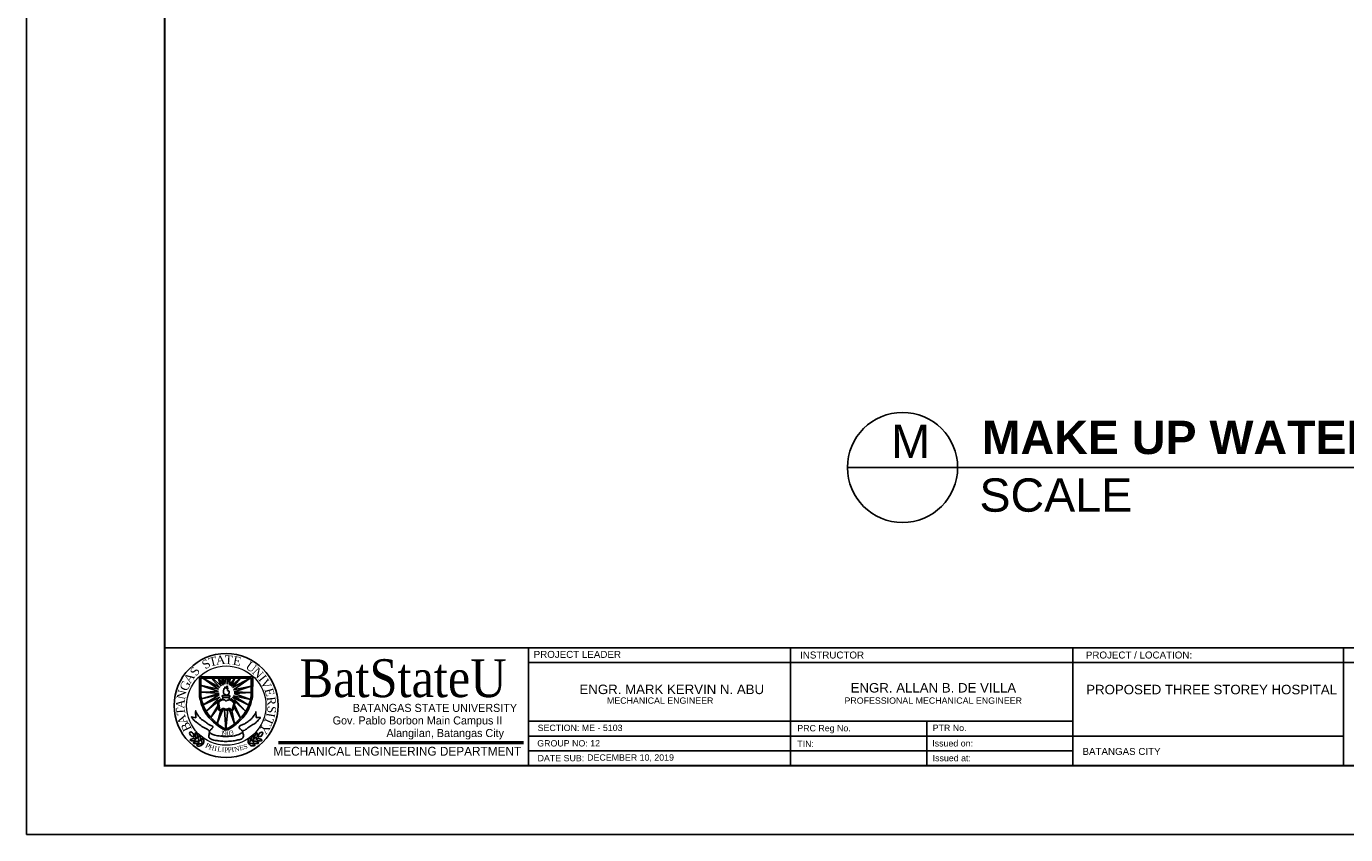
# Model space of a CAD drawing. Header units: millimetres. Extents: x 0 to 531, y -4 to 262.
# Tile 5 of 35: x 23 to 80, y 191 to 226. Entities that reach past the tile are written whole.
import ezdxf
from ezdxf.enums import TextEntityAlignment as Align

# ---------------------------------------------------------------- set-up
doc = ezdxf.new("R2010")
doc.units = ezdxf.units.MM
doc.layers.add('template', color=7, linetype='Continuous')
doc.styles.add('arial', font='arial.ttf')
doc.styles.add('CGOTHIC', font='GOTHIC.TTF')
doc.styles.add('GARAMOND', font='GARA.TTF')
doc.styles.get("Standard").update_dxf_attribs({"font": 'arial.ttf'})

msp = doc.modelspace()

# ---------------------------------------------------------------- linework, layer by layer
for q in [(58.473, 207.079), (91.83, 207.079)]:
    msp.add_line((63.269, 207.079), q)
msp.add_circle((60.871, 207.079), 2.398)
at = {"layer": 'template'}
for p, q in [((22.724, 261.485), (22.724, 191.089)), ((28.741, 199.218), (118.992, 199.218)), ((44.587, 199.219), (44.587, 194.098)), ((44.587, 199.218), (44.587, 194.098)), ((55.997, 199.219), (55.997, 194.098)), ((55.997, 199.218), (55.997, 194.098)), ((68.287, 194.098), (68.287, 199.218)), ((80.064, 199.218), (80.064, 194.098)), ((44.587, 198.578), (101.158, 198.578)), ((30.267, 197.962), (32.579, 197.957)), ((30.267, 197.095), (30.267, 197.962)), ((31.092, 197.426), (30.294, 197.599)), ((30.294, 197.599), (31.092, 197.323)), ((30.316, 197.899), (32.514, 197.899)), ((30.316, 197.13), (30.316, 197.899)), ((31.146, 197.502), (30.408, 197.899)), ((30.408, 197.899), (31.092, 197.426)), ((30.848, 197.899), (30.815, 197.865)), ((30.815, 197.865), (31.146, 197.502)), ((31.206, 197.556), (30.848, 197.899)), ((31.098, 197.899), (31.07, 197.899)), ((31.07, 197.899), (31.206, 197.556)), ((31.288, 197.594), (31.098, 197.899)), ((31.288, 197.899), (31.23, 197.881)), ((31.23, 197.881), (31.288, 197.594)), ((31.369, 197.637), (31.288, 197.899)), ((31.391, 197.899), (31.369, 197.637)), ((31.467, 197.899), (31.391, 197.899)), ((31.564, 197.899), (31.467, 197.643)), ((31.467, 197.643), (31.467, 197.899)), ((31.803, 197.899), (31.564, 197.605)), ((31.564, 197.605), (31.602, 197.899)), ((31.602, 197.899), (31.564, 197.899)), ((32.053, 197.899), (31.646, 197.551)), ((31.646, 197.551), (31.803, 197.899)), ((32.465, 197.899), (31.705, 197.496)), ((31.705, 197.496), (32.053, 197.899)), ((31.743, 197.393), (32.465, 197.899)), ((32.514, 197.123), (32.514, 197.899)), ((32.563, 197.095), (32.579, 197.957)), ((31.092, 197.323), (30.343, 197.29)), ((30.343, 197.29), (31.114, 197.236)), ((31.114, 197.236), (30.343, 197.002)), ((30.343, 197.002), (31.119, 197.171)), ((31.119, 197.171), (30.417, 196.74)), ((30.417, 196.74), (31.146, 197.073)), ((31.146, 197.073), (30.55, 196.464)), ((30.55, 196.464), (31.201, 197.008)), ((31.277, 197.081), (31.277, 196.98)), ((31.556, 197.069), (31.556, 196.968)), ((32.273, 196.452), (31.64, 197.025)), ((32.411, 196.734), (31.705, 197.073)), ((31.705, 197.073), (32.273, 196.452)), ((32.514, 197.561), (31.743, 197.393)), ((31.743, 197.138), (32.411, 196.734)), ((31.743, 197.138), (32.481, 196.97)), ((31.765, 197.312), (32.514, 197.561)), ((32.514, 197.279), (31.765, 197.312)), ((31.776, 197.236), (32.514, 197.279)), ((32.481, 196.97), (31.776, 197.236)), ((30.104, 196.178), (30.094, 196.454)), ((31.065, 196.705), (30.754, 196.189)), ((30.754, 196.189), (31.076, 196.623)), ((31.031, 196.866), (31.108, 196.511)), ((31.035, 195.926), (31.282, 196.542)), ((31.19, 196.488), (31.035, 195.926)), ((31.091, 196.859), (31.149, 196.528)), ((31.347, 196.526), (31.415, 195.688)), ((31.415, 195.688), (31.499, 196.531)), ((31.57, 196.526), (31.788, 195.92)), ((31.788, 195.92), (31.667, 196.493)), ((31.767, 196.83), (31.685, 196.523)), ((31.717, 196.505), (31.812, 196.869)), ((31.749, 196.656), (32.052, 196.162)), ((32.052, 196.162), (31.781, 196.726)), ((32.712, 196.456), (32.723, 196.186)), ((29.92, 196.217), (30.104, 196.178)), ((32.723, 196.186), (32.904, 196.192)), ((44.587, 196.028), (68.287, 196.028)), ((61.921, 196.028), (61.921, 194.098)), ((44.587, 195.384), (80.064, 195.384)), ((44.587, 194.741), (54.921, 194.741)), ((44.587, 194.741), (68.287, 194.741)), ((55.997, 194.741), (66.331, 194.741)), ((22.724, 191.089), (122, 191.089))]:
    msp.add_line(p, q, dxfattribs=at)
at = {"layer": 'template', "linetype": 'Continuous', "ltscale": 0.5}
msp.add_line((55.997, 199.218), (55.997, 194.098), dxfattribs=at)
at = {"layer": 'template', "linetype": 'Continuous', "lineweight": 50}
msp.add_line((33.705, 195.106), (44.366, 195.106), dxfattribs=at)
at = {"layer": 'template', "linetype": 'Continuous', "const_width": 0.0853}
msp.add_lwpolyline([(28.741, 194.098), (118.992, 194.098), (118.992, 258.477), (28.741, 258.477)], close=True, dxfattribs=at)
at = {"layer": 'template'}
msp.add_circle((31.419, 196.712), 2.263, dxfattribs=at)
at = {"layer": 'template', "lineweight": 20}
for centre, radius in [((31.419, 196.712), 2.263), ((31.427, 196.706), 1.728)]:
    msp.add_circle(centre, radius, dxfattribs=at)
at = {"layer": 'template'}
for points in [[(30.267, 197.095), (30.338, 196.795), (30.484, 196.459), (30.685, 196.177), (31.087, 195.813), (31.358, 195.656), (31.412, 195.64)], [(30.316, 197.13), (30.387, 196.829), (30.533, 196.493), (30.734, 196.211), (31.136, 195.848), (31.407, 195.691), (31.461, 195.674)], [(32.514, 197.13), (32.444, 196.829), (32.297, 196.493), (32.096, 196.211), (31.695, 195.848), (31.424, 195.691), (31.369, 195.674)], [(32.563, 197.095), (32.493, 196.795), (32.346, 196.459), (32.145, 196.177), (31.744, 195.813), (31.473, 195.656), (31.418, 195.64)], [(31.031, 196.866), (31.03, 196.905), (31.087, 196.913), (31.149, 196.937), (31.224, 196.975), (31.277, 196.98), (31.277, 197.004)], [(31.108, 196.511), (31.158, 196.475), (31.21, 196.488), (31.245, 196.525), (31.282, 196.542), (31.335, 196.542), (31.375, 196.533), (31.416, 196.513), (31.482, 196.528), (31.523, 196.539), (31.57, 196.526), (31.667, 196.493), (31.717, 196.505)], [(31.149, 196.528), (31.204, 196.528), (31.213, 196.552), (31.25, 196.572), (31.314, 196.586), (31.375, 196.557), (31.413, 196.552), (31.462, 196.554), (31.5, 196.572), (31.555, 196.578), (31.59, 196.575), (31.622, 196.552), (31.639, 196.537), (31.685, 196.523)], [(31.811, 196.864), (31.799, 196.908), (31.738, 196.893), (31.703, 196.911), (31.677, 196.943), (31.639, 196.966), (31.607, 196.989), (31.556, 196.989)], [(30.002, 195.348), (29.893, 195.387), (29.843, 195.465), (29.836, 195.541), (29.846, 195.554), (29.913, 195.548), (29.979, 195.487), (30.005, 195.429), (30.013, 195.374), (30.013, 195.346), (30.007, 195.346), (29.992, 195.361), (29.991, 195.361)], [(30.135, 195.273), (30.162, 195.345), (30.156, 195.435), (30.138, 195.486), (30.101, 195.521), (30.083, 195.517), (30.07, 195.469), (30.066, 195.424), (30.073, 195.373), (30.073, 195.352), (30.094, 195.318), (30.135, 195.276), (30.142, 195.276)], [(30.273, 195.154), (30.301, 195.227), (30.294, 195.316), (30.277, 195.368), (30.239, 195.402), (30.221, 195.399), (30.208, 195.35), (30.204, 195.306), (30.211, 195.254), (30.211, 195.233), (30.232, 195.199), (30.273, 195.158), (30.28, 195.158)], [(30.424, 195.047), (30.452, 195.119), (30.445, 195.209), (30.428, 195.26), (30.39, 195.295), (30.373, 195.291), (30.359, 195.243), (30.355, 195.199), (30.362, 195.147), (30.362, 195.126), (30.383, 195.092), (30.424, 195.051), (30.431, 195.051)], [(32.402, 195.064), (32.378, 195.137), (32.388, 195.226), (32.408, 195.277), (32.447, 195.31), (32.464, 195.306), (32.476, 195.257), (32.477, 195.212), (32.468, 195.161), (32.467, 195.14), (32.445, 195.107), (32.402, 195.067), (32.395, 195.067)], [(32.558, 195.165), (32.533, 195.238), (32.544, 195.327), (32.563, 195.378), (32.602, 195.411), (32.62, 195.406), (32.631, 195.358), (32.633, 195.313), (32.624, 195.262), (32.623, 195.241), (32.601, 195.207), (32.558, 195.168), (32.551, 195.168)], [(32.701, 195.277), (32.676, 195.351), (32.687, 195.44), (32.706, 195.491), (32.745, 195.523), (32.763, 195.519), (32.774, 195.47), (32.776, 195.426), (32.767, 195.374), (32.766, 195.354), (32.744, 195.32), (32.701, 195.281), (32.694, 195.281)], [(32.837, 195.346), (32.947, 195.381), (33.001, 195.457), (33.011, 195.533), (33.001, 195.546), (32.934, 195.542), (32.865, 195.485), (32.837, 195.428), (32.826, 195.373), (32.825, 195.345), (32.832, 195.345), (32.847, 195.359), (32.849, 195.359)], [(30.108, 195.237), (30.046, 195.19), (29.958, 195.171), (29.904, 195.173), (29.86, 195.2), (29.859, 195.218), (29.901, 195.244), (29.943, 195.26), (29.995, 195.268), (30.014, 195.274), (30.053, 195.264), (30.104, 195.236), (30.106, 195.229)], [(30.246, 195.118), (30.184, 195.071), (30.096, 195.053), (30.042, 195.055), (29.998, 195.081), (29.997, 195.099), (30.039, 195.126), (30.081, 195.142), (30.133, 195.149), (30.153, 195.155), (30.191, 195.145), (30.243, 195.117), (30.245, 195.11)], [(30.397, 195.011), (30.335, 194.964), (30.248, 194.946), (30.193, 194.948), (30.15, 194.974), (30.148, 194.992), (30.19, 195.018), (30.232, 195.034), (30.284, 195.042), (30.304, 195.048), (30.343, 195.038), (30.394, 195.01), (30.396, 195.003)], [(32.428, 195.026), (32.487, 194.977), (32.574, 194.955), (32.629, 194.955), (32.674, 194.979), (32.676, 194.997), (32.635, 195.025), (32.593, 195.043), (32.542, 195.053), (32.523, 195.06), (32.483, 195.051), (32.431, 195.025), (32.429, 195.019)], [(32.583, 195.127), (32.643, 195.078), (32.73, 195.056), (32.784, 195.055), (32.829, 195.08), (32.831, 195.098), (32.79, 195.126), (32.749, 195.144), (32.698, 195.154), (32.678, 195.16), (32.639, 195.152), (32.587, 195.126), (32.584, 195.119)], [(32.726, 195.24), (32.786, 195.19), (32.873, 195.168), (32.927, 195.168), (32.972, 195.193), (32.974, 195.21), (32.933, 195.239), (32.892, 195.256), (32.841, 195.266), (32.821, 195.273), (32.782, 195.265), (32.73, 195.239), (32.727, 195.232)]]:
    msp.add_spline(points, degree=3, dxfattribs=at)
for points, end_tangent in [([(31.263, 197.151), (31.351, 197.146), (31.442, 197.142), (31.504, 197.143), (31.558, 197.149), (31.588, 197.147), (31.589, 197.118), (31.589, 197.094), (31.578, 197.073), (31.553, 197.069), (31.502, 197.064), (31.415, 197.064), (31.31, 197.062), (31.284, 197.077), (31.254, 197.097), (31.262, 197.152), (31.262, 197.158)], (-1, 0)), ([(31.091, 196.859), (31.166, 196.899), (31.219, 196.946), (31.271, 196.96), (31.323, 196.966), (31.375, 196.946), (31.395, 196.92), (31.416, 196.905), (31.445, 196.931), (31.511, 196.946), (31.575, 196.957), (31.645, 196.925), (31.691, 196.879), (31.749, 196.859), (31.767, 196.867), (31.767, 196.83)], (0, -1))]:
    msp.add_spline(points, degree=3, dxfattribs=dict(at, end_tangent=end_tangent))
at = {"layer": 'template', "start_tangent": (-1, 0)}
msp.add_spline([(31.409, 197.17), (31.34, 197.208), (31.304, 197.264), (31.304, 197.326), (31.304, 197.375), (31.318, 197.4), (31.333, 197.448), (31.354, 197.443), (31.362, 197.491), (31.376, 197.527), (31.395, 197.501), (31.433, 197.467), (31.461, 197.467), (31.459, 197.505), (31.446, 197.54), (31.448, 197.552), (31.483, 197.522), (31.483, 197.495), (31.489, 197.468), (31.489, 197.439), (31.478, 197.395), (31.505, 197.354), (31.537, 197.355), (31.558, 197.302), (31.552, 197.259), (31.52, 197.2), (31.49, 197.175), (31.453, 197.168), (31.407, 197.168), (31.41, 197.168)], degree=3, dxfattribs=at)
at = {"layer": 'template'}
for points, knots in [([(30.11, 196.483), (30.059, 196.483), (30.182, 196.32), (30.24, 196.207), (30.396, 196.068), (30.571, 195.966), (30.684, 195.851), (30.868, 195.821), (30.824, 195.728), (30.777, 195.679), (30.713, 195.64), (30.664, 195.542), (30.819, 195.454), (30.995, 195.403), (31.214, 195.365), (31.393, 195.368), (31.604, 195.364), (31.839, 195.392), (32.033, 195.472), (32.14, 195.535), (32.14, 195.603), (32.083, 195.644), (32.046, 195.695), (31.98, 195.73), (32, 195.798), (32.061, 195.871), (32.199, 195.893), (32.342, 195.995), (32.478, 196.088), (32.581, 196.191), (32.644, 196.285), (32.699, 196.355), (32.712, 196.444), (32.712, 196.456)], [0, 0, 0, 0, 0.050157, 0.09733, 0.169415, 0.238469, 0.297382, 0.34519, 0.361609, 0.384753, 0.415402, 0.43521, 0.480082, 0.549086, 0.637593, 0.692397, 0.728181, 0.847546, 0.920378, 0.94488, 0.959291, 0.979722, 1.010309, 1.023969, 1.046254, 1.066064, 1.119081, 1.173808, 1.241086, 1.282544, 1.318293, 1.350594, 1.379885, 1.379885, 1.379885, 1.379885]), ([(30.094, 196.477), (30.098, 196.482), (30.107, 196.486), (30.119, 196.486), (30.121, 196.486)], [3.04846765, 3.04846765, 3.04846765, 3.04846765, 3.05886904, 3.06079098, 3.06079098, 3.06079098, 3.06079098]), ([(32.904, 196.192), (32.908, 196.192), (32.932, 196.187), (32.795, 196.058), (32.71, 195.947), (32.538, 195.852), (32.379, 195.745), (32.263, 195.651), (32.137, 195.61), (32.163, 195.48), (32.194, 195.376), (32.12, 195.249), (31.969, 195.22), (31.771, 195.169), (31.528, 195.15), (31.29, 195.144), (31.079, 195.177), (30.893, 195.196), (30.758, 195.245), (30.685, 195.3), (30.659, 195.349), (30.681, 195.438), (30.699, 195.525), (30.669, 195.677), (30.454, 195.721), (30.29, 195.86), (30.137, 195.978), (30.007, 196.067), (29.962, 196.155), (29.891, 196.222), (29.919, 196.218), (29.948, 196.211)], [1.525096, 1.525096, 1.525096, 1.525096, 1.532073, 1.584612, 1.633558, 1.698069, 1.768711, 1.823631, 1.856154, 1.874433, 1.942755, 1.959564, 2.013837, 2.081716, 2.168665, 2.253261, 2.318126, 2.380396, 2.439479, 2.4572, 2.470092, 2.492272, 2.543518, 2.560297, 2.639259, 2.721631, 2.780104, 2.832648, 2.871086, 2.885372, 2.911145, 2.911145, 2.911145, 2.911145]), ([(31.388, 196.02), (31.4, 196.018), (31.421, 196.015), (31.437, 196.016), (31.448, 196.02)], [0, 0, 0, 0, 0.01145534, 0.02007474, 0.02007474, 0.02007474, 0.02007474]), ([(31.388, 196), (31.4, 195.998), (31.421, 195.994), (31.437, 195.996), (31.448, 195.999)], [0, 0, 0, 0, 0.01145534, 0.02007474, 0.02007474, 0.02007474, 0.02007474]), ([(31.394, 195.951), (31.404, 195.952), (31.421, 195.955), (31.434, 195.954), (31.442, 195.952)], [0.00178548, 0.00178548, 0.00178548, 0.00178548, 0.01145534, 0.01823656, 0.01823656, 0.01823656, 0.01823656]), ([(31.396, 195.93), (31.405, 195.932), (31.421, 195.934), (31.433, 195.933), (31.44, 195.932)], [0.00231179, 0.00231179, 0.00231179, 0.00231179, 0.01145534, 0.0176246, 0.0176246, 0.0176246, 0.0176246])]:
    msp.add_open_spline(points, degree=3, knots=knots, dxfattribs=at)

# ---------------------------------------------------------------- texts
at = {"attachment_point": 1, "style": 'arial'}
for s, width, insert, char_height in [('{\\fArial|b1|i0|c0|p34;MAKE UP WATER DETAILS}', 43.36072, (64.318, 209.114), 1.45195), ('M', 0.03855, (60.376, 208.939), 1.452), ('\\pxt21;SCALE                              NTS', 49.36036, (64.219, 206.603), 1.45195)]:
    msp.add_mtext_dynamic_manual_height_columns(s, width=width, gutter_width=1, heights=[0], dxfattribs=dict(at, insert=insert, char_height=char_height))
at = {"layer": 'template', "width": 1}
for s, height, style, p in [('BatStateU', 1.6503, 'GARAMOND', (39.125, 197.078)), ('BATANGAS STATE UNIVERSITY', 0.35128, 'CGOTHIC', (40.511, 196.432)), ('Gov. Pablo Borbon Main Campus II', 0.35128, 'CGOTHIC', (39.752, 195.887)), ('Alangilan, Batangas City', 0.35128, 'CGOTHIC', (40.96, 195.338))]:
    msp.add_text(s, height=height, dxfattribs=dict(at, style=style)).set_placement(p, align=Align.CENTER)
at = {"layer": 'template', "style": 'arial'}
for s, height, p in [('PROJECT LEADER', 0.30409, (44.811, 198.786)), ('INSTRUCTOR', 0.304, (56.41, 198.759)), ('PROJECT / LOCATION:', 0.30402, (68.852, 198.759)), ('PROJECT / LOCATION:', 0.30402, (68.852, 198.759)), ('PROJECT / LOCATION:', 0.30402, (68.852, 198.759)), ('ENGR. MARK KERVIN N. ABU', 0.41257, (46.805, 197.209)), ('ENGR. ALLAN B. DE VILLA', 0.41257, (58.609, 197.277)), ('PROPOSED THREE STOREY HOSPITAL', 0.41257, (68.867, 197.201)), ('MECHANICAL ENGINEER', 0.27505, (48.002, 196.788)), ('PROFESSIONAL MECHANICAL ENGINEER', 0.27505, (58.343, 196.788)), ('SECTION: ME - 5103', 0.27505, (44.985, 195.601)), ('PRC Reg No.', 0.27505, (56.288, 195.587)), ('PTR No.', 0.275, (62.183, 195.601)), ('GROUP NO: 12', 0.27505, (44.967, 194.928)), ('TIN:', 0.275, (56.288, 194.905)), ('Issued on:', 0.275, (62.164, 194.928)), ('BATANGAS CITY', 0.30402, (68.705, 194.56)), ('DATE SUB:', 0.275, (44.982, 194.284)), ('DECEMBER 10, 2019', 0.27505, (47.139, 194.311)), ('Issued at:', 0.275, (62.18, 194.284))]:
    msp.add_text(s, height=height, dxfattribs=at).set_placement(p)
at = {"layer": 'template', "attachment_point": 1}
for s, insert, char_height, width, rotation in [('{\\fTimes New Roman|b0|i0|c0|p18;T}', (30.63, 198.769), 0.37713, 29.67394, 14.44799), ('{\\fTimes New Roman|b0|i0|c0|p18;A}', (30.953, 198.865), 0.37713, 29.67394, 5.71852), ('{\\fTimes New Roman|b0|i0|c0|p18;T}', (31.369, 198.9), 0.37713, 0.3193, 356.81503), ('{\\fTimes New Roman|b0|i0|c0|p18;E}', (31.766, 198.871), 0.37713, 29.67394, 348.69045), ('{\\fTimes New Roman|b0|i0|c0|p18;S}', (29.815, 198.177), 0.37713, 29.67394, 56.11039), ('{\\fTimes New Roman|b0|i0|c0|p18;S}', (30.314, 198.592), 0.37713, 29.67394, 33.23179), ('{\\fTimes New Roman|b0|i0|c0|p18;U}', (32.458, 198.663), 0.37713, 29.67394, 323.50126), ('{\\fTimes New Roman|b0|i0|c0|p18;N}', (32.794, 198.406), 0.37713, 29.67394, 314.13564), ('{\\fTimes New Roman|b0|i0|c0|p18;G}', (29.376, 197.463), 0.37713, 29.67394, 65.93474), ('{\\fTimes New Roman|b0|i0|c0|p18;A}', (29.54, 197.85), 0.37713, 29.67394, 56.11039), ('{\\fTimes New Roman|b0|i0|c0|p18;I}', (33.095, 198.092), 0.37713, 29.67394, 308.6454), ('{\\fTimes New Roman|b0|i0|c0|p18;V}', (33.226, 197.922), 0.37713, 29.67394, 298.20017), ('{\\fTimes New Roman|b0|i0|c0|p18;N}', (29.252, 197.025), 0.37713, 29.67394, 77.56161), ('{\\fTimes New Roman|b0|i0|c0|p18;E}', (33.451, 197.511), 0.37713, 29.67394, 285.47868), ('{\\fTimes New Roman|b0|i0|c0|p18;R}', (33.559, 197.119), 0.37713, 29.67394, 276.19955), ('{\\fTimes New Roman|b0|i0|c0|p18;A}', (29.221, 196.591), 0.37713, 29.67394, 85.53705), ('{\\fTimes New Roman|b0|i0|c0|p18;T}', (29.272, 196.27), 0.37713, 29.67394, 94.26652), ('{\\fTimes New Roman|b0|i0|c0|p18;S}', (33.606, 196.677), 0.37713, 29.67394, 266.05857), ('{\\fTimes New Roman|b0|i0|c0|p18;A}', (29.406, 195.837), 0.37713, 29.67394, 110.36673), ('{\\fTimes New Roman|b0|i0|c0|p18;B}', (29.588, 195.531), 0.37713, 29.67394, 115.18408), ('{\\fTimes New Roman|b0|i0|c0|p18;Y}', (33.367, 195.756), 0.37713, 29.67394, 237.49398), ('{\\fTimes New Roman|b0|i0|c0|p18;T}', (33.517, 196.107), 0.37713, 29.67394, 245.97799), ('{\\fTimes New Roman|b0|i0|c0|p18;I}', (33.564, 196.352), 0.37713, 29.67394, 259.8108), ('{\\fTimes New Roman|b0|i0|c0|p18;1}', (31.205, 195.636), 0.21119, 29.67394, 350.69674), ('{\\fTimes New Roman|b0|i0|c0|p18;9}', (31.286, 195.614), 0.21119, 29.67394, 359.89652), ('{\\fTimes New Roman|b0|i0|c0|p18;0}', (31.443, 195.61), 0.21119, 29.67394, 359.89652), ('{\\fTimes New Roman|b0|i0|c0|p18;3}', (31.557, 195.612), 0.21119, 29.67394, 14.57269), ('{\\fTimes New Roman|b0|i0|c0|p18;P}', (30.583, 195.092), 0.21119, 29.67394, 333.24497), ('{\\fTimes New Roman|b0|i0|c0|p18;P}', (30.589, 195.092), 0.21119, 29.67394, 333.24497), ('{\\fTimes New Roman|b0|i0|c0|p18;H}', (30.715, 195.017), 0.21119, 29.67394, 342.36893), ('{\\fTimes New Roman|b0|i0|c0|p18;I}', (30.93, 194.948), 0.21119, 29.67394, 350.74463), ('{\\fTimes New Roman|b0|i0|c0|p18;L}', (31.061, 194.928), 0.21119, 29.67394, 350.69674), ('{\\fTimes New Roman|b0|i0|c0|p18;I}', (31.237, 194.895), 0.21119, 29.67394, 357.83253), ('{\\fTimes New Roman|b0|i0|c0|p18;P}', (31.343, 194.885), 0.21119, 29.67394, 359.89652), ('{\\fTimes New Roman|b0|i0|c0|p18;P}', (31.476, 194.878), 0.21119, 29.67394, 7.51618), ('{\\fTimes New Roman|b0|i0|c0|p18;I}', (31.637, 194.886), 0.21119, 29.67394, 9.03911), ('{\\fTimes New Roman|b0|i0|c0|p18;N}', (31.746, 194.896), 0.21119, 29.67394, 12.92447), ('{\\fTimes New Roman|b0|i0|c0|p18;E}', (31.969, 194.952), 0.21119, 29.67394, 14.57269), ('{\\fTimes New Roman|b0|i0|c0|p18;S}', (32.148, 195.004), 0.21119, 29.67394, 14.57269)]:
    msp.add_mtext(s, dxfattribs=dict(at, insert=insert, char_height=char_height, width=width, rotation=rotation))
at = {"layer": 'template', "linetype": 'Continuous', "lineweight": 0, "insert": (33.48, 194.912), "char_height": 0.38403, "width": 12.18966, "attachment_point": 1}
msp.add_mtext('{\\fCentury Gothic|b0|i0|c0|p34;\\C7;MECHANICAL ENGINEERING DEPARTMENT}', dxfattribs=at)

doc.saveas('drawing.dxf')
